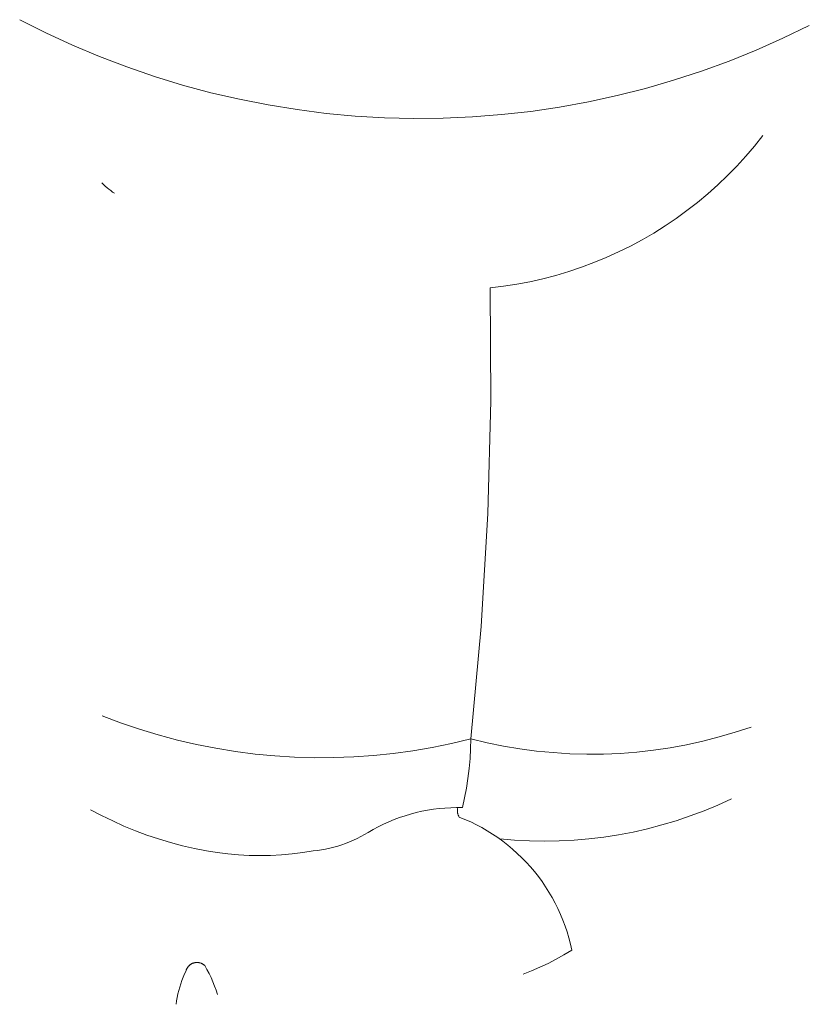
# Model space of a CAD drawing. Header units: millimetres. Extents: x -1459 to 125, y -3469 to 122.
# Tile 127 of 199: x -111 to -77, y -3006 to -2964. Entities that reach past the tile are written whole.
import ezdxf

# ---------------------------------------------------------------- set-up
doc = ezdxf.new("R2010")
doc.units = ezdxf.units.MM
doc.header["$MEASUREMENT"] = 0
doc.layers.add('Layer 1', color=7, linetype='Continuous')

msp = doc.modelspace()

# ---------------------------------------------------------------- linework, layer by layer
at = {"layer": 'Layer 1', "color": 5, "lineweight": 9}
for points, knots in [([(-110.8513, -2963.6673), (-110.8513, -2963.6673), (-109.7259, -2964.2339), (-109.7259, -2964.2339), (-109.7259, -2964.2339), (-108.5819, -2964.7619), (-108.5819, -2964.7619), (-108.5819, -2964.7619), (-107.4206, -2965.2508), (-107.4206, -2965.2508), (-107.4206, -2965.2508), (-106.2434, -2965.6998), (-106.2434, -2965.6998), (-106.2434, -2965.6998), (-105.0515, -2966.1086), (-105.0515, -2966.1086), (-105.0515, -2966.1086), (-103.8465, -2966.4766), (-103.8465, -2966.4766), (-103.8465, -2966.4766), (-102.6296, -2966.8035), (-102.6296, -2966.8035), (-102.6296, -2966.8035), (-101.4024, -2967.0887), (-101.4024, -2967.0887), (-101.4024, -2967.0887), (-100.1661, -2967.3321), (-100.1661, -2967.3321), (-100.1661, -2967.3321), (-98.9223, -2967.5333), (-98.9223, -2967.5333), (-98.9223, -2967.5333), (-97.6723, -2967.6921), (-97.6723, -2967.6921), (-97.6723, -2967.6921), (-96.4177, -2967.8083), (-96.4177, -2967.8083), (-96.4177, -2967.8083), (-95.1599, -2967.8818), (-95.1599, -2967.8818), (-95.1599, -2967.8818), (-93.9002, -2967.9125), (-93.9002, -2967.9125), (-93.9002, -2967.9125), (-92.6403, -2967.9003), (-92.6403, -2967.9003), (-92.6403, -2967.9003), (-91.3815, -2967.8453), (-91.3815, -2967.8453), (-91.3815, -2967.8453), (-90.1253, -2967.7475), (-90.1253, -2967.7475), (-90.1253, -2967.7475), (-88.8732, -2967.6071), (-88.8732, -2967.6071), (-88.8732, -2967.6071), (-87.6265, -2967.4242), (-87.6265, -2967.4242), (-87.6265, -2967.4242), (-86.3868, -2967.199), (-86.3868, -2967.199), (-86.3868, -2967.199), (-85.1555, -2966.9317), (-85.1555, -2966.9317), (-85.1555, -2966.9317), (-83.934, -2966.6228), (-83.934, -2966.6228), (-83.934, -2966.6228), (-82.7237, -2966.2725), (-82.7237, -2966.2725), (-82.7237, -2966.2725), (-81.5259, -2965.8813), (-81.5259, -2965.8813), (-81.5259, -2965.8813), (-80.3422, -2965.4495), (-80.3422, -2965.4495), (-80.3422, -2965.4495), (-79.1739, -2964.9778), (-79.1739, -2964.9778), (-79.1739, -2964.9778), (-78.0222, -2964.4666), (-78.0222, -2964.4666), (-78.0222, -2964.4666), (-76.8887, -2963.9166), (-76.8887, -2963.9166)], [0, 0, 0, 0, 0.0357143, 0.0357143, 0.0357143, 0.0714286, 0.0714286, 0.0714286, 0.1071429, 0.1071429, 0.1071429, 0.1428571, 0.1428571, 0.1428571, 0.1785714, 0.1785714, 0.1785714, 0.2142857, 0.2142857, 0.2142857, 0.25, 0.25, 0.25, 0.2857143, 0.2857143, 0.2857143, 0.3214286, 0.3214286, 0.3214286, 0.3571429, 0.3571429, 0.3571429, 0.3928571, 0.3928571, 0.3928571, 0.4285714, 0.4285714, 0.4285714, 0.4642857, 0.4642857, 0.4642857, 0.5, 0.5, 0.5, 0.5357143, 0.5357143, 0.5357143, 0.5714286, 0.5714286, 0.5714286, 0.6071429, 0.6071429, 0.6071429, 0.6428571, 0.6428571, 0.6428571, 0.6785714, 0.6785714, 0.6785714, 0.7142857, 0.7142857, 0.7142857, 0.75, 0.75, 0.75, 0.7857143, 0.7857143, 0.7857143, 0.8214286, 0.8214286, 0.8214286, 0.8571429, 0.8571429, 0.8571429, 0.8928571, 0.8928571, 0.8928571, 0.9285714, 0.9285714, 0.9285714, 0.9642857, 0.9642857, 0.9642857, 1, 1, 1, 1]), ([(-78.892, -2968.6471), (-78.892, -2968.6471), (-79.2502, -2969.0967), (-79.2502, -2969.0967), (-79.2502, -2969.0967), (-79.6234, -2969.5339), (-79.6234, -2969.5339), (-79.6234, -2969.5339), (-80.0111, -2969.9583), (-80.0111, -2969.9583), (-80.0111, -2969.9583), (-80.4129, -2970.3693), (-80.4129, -2970.3693), (-80.4129, -2970.3693), (-80.8284, -2970.7665), (-80.8284, -2970.7665), (-80.8284, -2970.7665), (-81.2571, -2971.1494), (-81.2571, -2971.1494), (-81.2571, -2971.1494), (-81.6985, -2971.5176), (-81.6985, -2971.5176), (-81.6985, -2971.5176), (-82.1521, -2971.8707), (-82.1521, -2971.8707), (-82.1521, -2971.8707), (-82.6173, -2972.2083), (-82.6173, -2972.2083), (-82.6173, -2972.2083), (-83.0937, -2972.53), (-83.0937, -2972.53), (-83.0937, -2972.53), (-83.5807, -2972.8353), (-83.5807, -2972.8353), (-83.5807, -2972.8353), (-84.0777, -2973.1241), (-84.0777, -2973.1241), (-84.0777, -2973.1241), (-84.5843, -2973.3958), (-84.5843, -2973.3958), (-84.5843, -2973.3958), (-85.0997, -2973.6503), (-85.0997, -2973.6503), (-85.0997, -2973.6503), (-85.6234, -2973.8873), (-85.6234, -2973.8873), (-85.6234, -2973.8873), (-86.1548, -2974.1064), (-86.1548, -2974.1064), (-86.1548, -2974.1064), (-86.6933, -2974.3074), (-86.6933, -2974.3074), (-86.6933, -2974.3074), (-87.2383, -2974.4901), (-87.2383, -2974.4901), (-87.2383, -2974.4901), (-87.7892, -2974.6543), (-87.7892, -2974.6543), (-87.7892, -2974.6543), (-88.3453, -2974.7997), (-88.3453, -2974.7997), (-88.3453, -2974.7997), (-88.906, -2974.9263), (-88.906, -2974.9263), (-88.906, -2974.9263), (-89.4706, -2975.0339), (-89.4706, -2975.0339), (-89.4706, -2975.0339), (-90.0386, -2975.1223), (-90.0386, -2975.1223), (-90.0386, -2975.1223), (-90.6092, -2975.1915), (-90.6092, -2975.1915), (-90.6092, -2975.1915), (-90.5828, -2980.0444), (-90.5828, -2980.0444), (-90.5828, -2980.0444), (-90.7146, -2984.8955), (-90.7146, -2984.8955), (-90.7146, -2984.8955), (-91.0043, -2989.7397), (-91.0043, -2989.7397), (-91.0043, -2989.7397), (-91.4517, -2994.572), (-91.4517, -2994.572), (-91.4517, -2994.572), (-90.7512, -2994.7403), (-90.7512, -2994.7403), (-90.7512, -2994.7403), (-90.0453, -2994.8842), (-90.0453, -2994.8842), (-90.0453, -2994.8842), (-89.3349, -2995.0035), (-89.3349, -2995.0035), (-89.3349, -2995.0035), (-88.6207, -2995.0981), (-88.6207, -2995.0981), (-88.6207, -2995.0981), (-87.9037, -2995.1678), (-87.9037, -2995.1678), (-87.9037, -2995.1678), (-87.1847, -2995.2125), (-87.1847, -2995.2125), (-87.1847, -2995.2125), (-86.4646, -2995.2323), (-86.4646, -2995.2323), (-86.4646, -2995.2323), (-85.7442, -2995.2271), (-85.7442, -2995.2271), (-85.7442, -2995.2271), (-85.0244, -2995.1968), (-85.0244, -2995.1968), (-85.0244, -2995.1968), (-84.3061, -2995.1416), (-84.3061, -2995.1416), (-84.3061, -2995.1416), (-83.5902, -2995.0615), (-83.5902, -2995.0615), (-83.5902, -2995.0615), (-82.8775, -2994.9566), (-82.8775, -2994.9566), (-82.8775, -2994.9566), (-82.1688, -2994.827), (-82.1688, -2994.827), (-82.1688, -2994.827), (-81.4651, -2994.6728), (-81.4651, -2994.6728), (-81.4651, -2994.6728), (-80.7672, -2994.4943), (-80.7672, -2994.4943), (-80.7672, -2994.4943), (-80.0759, -2994.2917), (-80.0759, -2994.2917), (-80.0759, -2994.2917), (-79.392, -2994.0653), (-79.392, -2994.0653)], [0, 0, 0, 0, 0.0222222, 0.0222222, 0.0222222, 0.0444444, 0.0444444, 0.0444444, 0.0666667, 0.0666667, 0.0666667, 0.0888889, 0.0888889, 0.0888889, 0.1111111, 0.1111111, 0.1111111, 0.1333333, 0.1333333, 0.1333333, 0.1555556, 0.1555556, 0.1555556, 0.1777778, 0.1777778, 0.1777778, 0.2, 0.2, 0.2, 0.2222222, 0.2222222, 0.2222222, 0.2444444, 0.2444444, 0.2444444, 0.2666667, 0.2666667, 0.2666667, 0.2888889, 0.2888889, 0.2888889, 0.3111111, 0.3111111, 0.3111111, 0.3333333, 0.3333333, 0.3333333, 0.3555556, 0.3555556, 0.3555556, 0.3777778, 0.3777778, 0.3777778, 0.4, 0.4, 0.4, 0.4222222, 0.4222222, 0.4222222, 0.4444444, 0.4444444, 0.4444444, 0.4666667, 0.4666667, 0.4666667, 0.4888889, 0.4888889, 0.4888889, 0.5111111, 0.5111111, 0.5111111, 0.5333333, 0.5333333, 0.5333333, 0.5555556, 0.5555556, 0.5555556, 0.5777778, 0.5777778, 0.5777778, 0.6, 0.6, 0.6, 0.6222222, 0.6222222, 0.6222222, 0.6444444, 0.6444444, 0.6444444, 0.6666667, 0.6666667, 0.6666667, 0.6888889, 0.6888889, 0.6888889, 0.7111111, 0.7111111, 0.7111111, 0.7333333, 0.7333333, 0.7333333, 0.7555556, 0.7555556, 0.7555556, 0.7777778, 0.7777778, 0.7777778, 0.8, 0.8, 0.8, 0.8222222, 0.8222222, 0.8222222, 0.8444444, 0.8444444, 0.8444444, 0.8666667, 0.8666667, 0.8666667, 0.8888889, 0.8888889, 0.8888889, 0.9111111, 0.9111111, 0.9111111, 0.9333333, 0.9333333, 0.9333333, 0.9555556, 0.9555556, 0.9555556, 0.9777778, 0.9777778, 0.9777778, 1, 1, 1, 1]), ([(-107.3111, -2970.6841), (-107.3111, -2970.6841), (-107.2406, -2970.7553), (-107.2406, -2970.7553), (-107.2406, -2970.7553), (-107.1677, -2970.8241), (-107.1677, -2970.8241), (-107.1677, -2970.8241), (-107.0924, -2970.8903), (-107.0924, -2970.8903), (-107.0924, -2970.8903), (-107.0149, -2970.9538), (-107.0149, -2970.9538), (-107.0149, -2970.9538), (-106.9352, -2971.0146), (-106.9352, -2971.0146), (-106.9352, -2971.0146), (-106.8534, -2971.0726), (-106.8534, -2971.0726), (-106.8534, -2971.0726), (-106.7696, -2971.1277), (-106.7696, -2971.1277)], [0, 0, 0, 0, 0.1428571, 0.1428571, 0.1428571, 0.2857143, 0.2857143, 0.2857143, 0.4285714, 0.4285714, 0.4285714, 0.5714286, 0.5714286, 0.5714286, 0.7142857, 0.7142857, 0.7142857, 0.8571429, 0.8571429, 0.8571429, 1, 1, 1, 1]), ([(-107.7991, -2997.623), (-107.7991, -2997.623), (-107.329, -2997.8705), (-107.329, -2997.8705), (-107.329, -2997.8705), (-106.8514, -2998.1028), (-106.8514, -2998.1028), (-106.8514, -2998.1028), (-106.3665, -2998.3197), (-106.3665, -2998.3197), (-106.3665, -2998.3197), (-105.875, -2998.5212), (-105.875, -2998.5212), (-105.875, -2998.5212), (-105.3773, -2998.7068), (-105.3773, -2998.7068), (-105.3773, -2998.7068), (-104.874, -2998.8765), (-104.874, -2998.8765), (-104.874, -2998.8765), (-104.3655, -2999.0301), (-104.3655, -2999.0301), (-104.3655, -2999.0301), (-103.8524, -2999.1673), (-103.8524, -2999.1673), (-103.8524, -2999.1673), (-103.3352, -2999.2882), (-103.3352, -2999.2882), (-103.3352, -2999.2882), (-102.8143, -2999.3925), (-102.8143, -2999.3925), (-102.8143, -2999.3925), (-102.3586, -2999.4643), (-102.3586, -2999.4643), (-102.3586, -2999.4643), (-101.9006, -2999.5203), (-101.9006, -2999.5203), (-101.9006, -2999.5203), (-101.4409, -2999.5603), (-101.4409, -2999.5603), (-101.4409, -2999.5603), (-100.9802, -2999.5843), (-100.9802, -2999.5843), (-100.9802, -2999.5843), (-100.5188, -2999.5923), (-100.5188, -2999.5923), (-100.5188, -2999.5923), (-100.0575, -2999.5843), (-100.0575, -2999.5843), (-100.0575, -2999.5843), (-99.5968, -2999.5603), (-99.5968, -2999.5603), (-99.5968, -2999.5603), (-99.1371, -2999.5203), (-99.1371, -2999.5203), (-99.1371, -2999.5203), (-98.6791, -2999.4643), (-98.6791, -2999.4643), (-98.6791, -2999.4643), (-98.2234, -2999.3925), (-98.2234, -2999.3925), (-98.2234, -2999.3925), (-98.0454, -2999.3723), (-98.0454, -2999.3723), (-98.0454, -2999.3723), (-97.8682, -2999.3462), (-97.8682, -2999.3462), (-97.8682, -2999.3462), (-97.6919, -2999.3143), (-97.6919, -2999.3143), (-97.6919, -2999.3143), (-97.5168, -2999.2767), (-97.5168, -2999.2767), (-97.5168, -2999.2767), (-97.343, -2999.2334), (-97.343, -2999.2334), (-97.343, -2999.2334), (-97.1707, -2999.1844), (-97.1707, -2999.1844), (-97.1707, -2999.1844), (-97.0001, -2999.1298), (-97.0001, -2999.1298), (-97.0001, -2999.1298), (-96.8314, -2999.0697), (-96.8314, -2999.0697), (-96.8314, -2999.0697), (-96.6647, -2999.004), (-96.6647, -2999.004), (-96.6647, -2999.004), (-96.5003, -2998.9329), (-96.5003, -2998.9329), (-96.5003, -2998.9329), (-96.3383, -2998.8565), (-96.3383, -2998.8565), (-96.3383, -2998.8565), (-96.1789, -2998.7748), (-96.1789, -2998.7748), (-96.1789, -2998.7748), (-96.0222, -2998.688), (-96.0222, -2998.688), (-96.0222, -2998.688), (-95.8685, -2998.596), (-95.8685, -2998.596), (-95.8685, -2998.596), (-95.652, -2998.471), (-95.652, -2998.471), (-95.652, -2998.471), (-95.4314, -2998.3532), (-95.4314, -2998.3532), (-95.4314, -2998.3532), (-95.2071, -2998.2428), (-95.2071, -2998.2428), (-95.2071, -2998.2428), (-94.9792, -2998.14), (-94.9792, -2998.14), (-94.9792, -2998.14), (-94.7479, -2998.0448), (-94.7479, -2998.0448), (-94.7479, -2998.0448), (-94.5137, -2997.9574), (-94.5137, -2997.9574), (-94.5137, -2997.9574), (-94.2767, -2997.8778), (-94.2767, -2997.8778), (-94.2767, -2997.8778), (-94.0371, -2997.8061), (-94.0371, -2997.8061), (-94.0371, -2997.8061), (-93.7953, -2997.7425), (-93.7953, -2997.7425), (-93.7953, -2997.7425), (-93.5515, -2997.6869), (-93.5515, -2997.6869), (-93.5515, -2997.6869), (-93.306, -2997.6395), (-93.306, -2997.6395), (-93.306, -2997.6395), (-93.059, -2997.6003), (-93.059, -2997.6003), (-93.059, -2997.6003), (-92.8109, -2997.5694), (-92.8109, -2997.5694), (-92.8109, -2997.5694), (-92.5619, -2997.5467), (-92.5619, -2997.5467), (-92.5619, -2997.5467), (-92.3123, -2997.5324), (-92.3123, -2997.5324), (-92.3123, -2997.5324), (-92.0623, -2997.5263), (-92.0623, -2997.5263), (-92.0623, -2997.5263), (-91.8123, -2997.5286), (-91.8123, -2997.5286), (-91.8123, -2997.5286), (-91.717, -2997.1128), (-91.717, -2997.1128), (-91.717, -2997.1128), (-91.6361, -2996.6941), (-91.6361, -2996.6941), (-91.6361, -2996.6941), (-91.5698, -2996.2727), (-91.5698, -2996.2727), (-91.5698, -2996.2727), (-91.5182, -2995.8493), (-91.5182, -2995.8493), (-91.5182, -2995.8493), (-91.4813, -2995.4244), (-91.4813, -2995.4244), (-91.4813, -2995.4244), (-91.4591, -2994.9984), (-91.4591, -2994.9984), (-91.4591, -2994.9984), (-91.4517, -2994.572), (-91.4517, -2994.572), (-91.4517, -2994.572), (-92.278, -2994.7706), (-92.278, -2994.7706), (-92.278, -2994.7706), (-93.1105, -2994.9417), (-93.1105, -2994.9417), (-93.1105, -2994.9417), (-93.9482, -2995.0852), (-93.9482, -2995.0852), (-93.9482, -2995.0852), (-94.7902, -2995.2009), (-94.7902, -2995.2009), (-94.7902, -2995.2009), (-95.6355, -2995.2887), (-95.6355, -2995.2887), (-95.6355, -2995.2887), (-96.4833, -2995.3484), (-96.4833, -2995.3484), (-96.4833, -2995.3484), (-97.3326, -2995.3801), (-97.3326, -2995.3801), (-97.3326, -2995.3801), (-98.1824, -2995.3836), (-98.1824, -2995.3836), (-98.1824, -2995.3836), (-99.0319, -2995.359), (-99.0319, -2995.359), (-99.0319, -2995.359), (-99.8802, -2995.3063), (-99.8802, -2995.3063), (-99.8802, -2995.3063), (-100.7262, -2995.2256), (-100.7262, -2995.2256), (-100.7262, -2995.2256), (-101.5691, -2995.1169), (-101.5691, -2995.1169), (-101.5691, -2995.1169), (-102.408, -2994.9804), (-102.408, -2994.9804), (-102.408, -2994.9804), (-103.2418, -2994.8162), (-103.2418, -2994.8162), (-103.2418, -2994.8162), (-104.0698, -2994.6244), (-104.0698, -2994.6244), (-104.0698, -2994.6244), (-104.891, -2994.4054), (-104.891, -2994.4054), (-104.891, -2994.4054), (-105.7045, -2994.1594), (-105.7045, -2994.1594), (-105.7045, -2994.1594), (-106.5093, -2993.8865), (-106.5093, -2993.8865), (-106.5093, -2993.8865), (-107.3048, -2993.5872), (-107.3048, -2993.5872)], [0, 0, 0, 0, 0.012987, 0.012987, 0.012987, 0.025974, 0.025974, 0.025974, 0.038961, 0.038961, 0.038961, 0.0519481, 0.0519481, 0.0519481, 0.0649351, 0.0649351, 0.0649351, 0.0779221, 0.0779221, 0.0779221, 0.0909091, 0.0909091, 0.0909091, 0.1038961, 0.1038961, 0.1038961, 0.1168831, 0.1168831, 0.1168831, 0.1298701, 0.1298701, 0.1298701, 0.1428571, 0.1428571, 0.1428571, 0.1558442, 0.1558442, 0.1558442, 0.1688312, 0.1688312, 0.1688312, 0.1818182, 0.1818182, 0.1818182, 0.1948052, 0.1948052, 0.1948052, 0.2077922, 0.2077922, 0.2077922, 0.2207792, 0.2207792, 0.2207792, 0.2337662, 0.2337662, 0.2337662, 0.2467532, 0.2467532, 0.2467532, 0.2597403, 0.2597403, 0.2597403, 0.2727273, 0.2727273, 0.2727273, 0.2857143, 0.2857143, 0.2857143, 0.2987013, 0.2987013, 0.2987013, 0.3116883, 0.3116883, 0.3116883, 0.3246753, 0.3246753, 0.3246753, 0.3376623, 0.3376623, 0.3376623, 0.3506494, 0.3506494, 0.3506494, 0.3636364, 0.3636364, 0.3636364, 0.3766234, 0.3766234, 0.3766234, 0.3896104, 0.3896104, 0.3896104, 0.4025974, 0.4025974, 0.4025974, 0.4155844, 0.4155844, 0.4155844, 0.4285714, 0.4285714, 0.4285714, 0.4415584, 0.4415584, 0.4415584, 0.4545455, 0.4545455, 0.4545455, 0.4675325, 0.4675325, 0.4675325, 0.4805195, 0.4805195, 0.4805195, 0.4935065, 0.4935065, 0.4935065, 0.5064935, 0.5064935, 0.5064935, 0.5194805, 0.5194805, 0.5194805, 0.5324675, 0.5324675, 0.5324675, 0.5454545, 0.5454545, 0.5454545, 0.5584416, 0.5584416, 0.5584416, 0.5714286, 0.5714286, 0.5714286, 0.5844156, 0.5844156, 0.5844156, 0.5974026, 0.5974026, 0.5974026, 0.6103896, 0.6103896, 0.6103896, 0.6233766, 0.6233766, 0.6233766, 0.6363636, 0.6363636, 0.6363636, 0.6493506, 0.6493506, 0.6493506, 0.6623377, 0.6623377, 0.6623377, 0.6753247, 0.6753247, 0.6753247, 0.6883117, 0.6883117, 0.6883117, 0.7012987, 0.7012987, 0.7012987, 0.7142857, 0.7142857, 0.7142857, 0.7272727, 0.7272727, 0.7272727, 0.7402597, 0.7402597, 0.7402597, 0.7532468, 0.7532468, 0.7532468, 0.7662338, 0.7662338, 0.7662338, 0.7792208, 0.7792208, 0.7792208, 0.7922078, 0.7922078, 0.7922078, 0.8051948, 0.8051948, 0.8051948, 0.8181818, 0.8181818, 0.8181818, 0.8311688, 0.8311688, 0.8311688, 0.8441558, 0.8441558, 0.8441558, 0.8571429, 0.8571429, 0.8571429, 0.8701299, 0.8701299, 0.8701299, 0.8831169, 0.8831169, 0.8831169, 0.8961039, 0.8961039, 0.8961039, 0.9090909, 0.9090909, 0.9090909, 0.9220779, 0.9220779, 0.9220779, 0.9350649, 0.9350649, 0.9350649, 0.9480519, 0.9480519, 0.9480519, 0.961039, 0.961039, 0.961039, 0.974026, 0.974026, 0.974026, 0.987013, 0.987013, 0.987013, 1, 1, 1, 1]), ([(-80.2354, -2997.1523), (-80.2354, -2997.1523), (-80.8181, -2997.4174), (-80.8181, -2997.4174), (-80.8181, -2997.4174), (-81.4094, -2997.6624), (-81.4094, -2997.6624), (-81.4094, -2997.6624), (-82.0088, -2997.8872), (-82.0088, -2997.8872), (-82.0088, -2997.8872), (-82.6154, -2998.0914), (-82.6154, -2998.0914), (-82.6154, -2998.0914), (-83.2287, -2998.2749), (-83.2287, -2998.2749), (-83.2287, -2998.2749), (-83.8479, -2998.4373), (-83.8479, -2998.4373), (-83.8479, -2998.4373), (-84.4722, -2998.5786), (-84.4722, -2998.5786), (-84.4722, -2998.5786), (-85.101, -2998.6985), (-85.101, -2998.6985), (-85.101, -2998.6985), (-85.7335, -2998.7969), (-85.7335, -2998.7969), (-85.7335, -2998.7969), (-86.3689, -2998.8737), (-86.3689, -2998.8737), (-86.3689, -2998.8737), (-87.0067, -2998.9289), (-87.0067, -2998.9289), (-87.0067, -2998.9289), (-87.6459, -2998.9622), (-87.6459, -2998.9622), (-87.6459, -2998.9622), (-88.2859, -2998.9738), (-88.2859, -2998.9738), (-88.2859, -2998.9738), (-88.926, -2998.9636), (-88.926, -2998.9636), (-88.926, -2998.9636), (-89.5653, -2998.9316), (-89.5653, -2998.9316), (-89.5653, -2998.9316), (-90.2031, -2998.8778), (-90.2031, -2998.8778)], [0, 0, 0, 0, 0.0625, 0.0625, 0.0625, 0.125, 0.125, 0.125, 0.1875, 0.1875, 0.1875, 0.25, 0.25, 0.25, 0.3125, 0.3125, 0.3125, 0.375, 0.375, 0.375, 0.4375, 0.4375, 0.4375, 0.5, 0.5, 0.5, 0.5625, 0.5625, 0.5625, 0.625, 0.625, 0.625, 0.6875, 0.6875, 0.6875, 0.75, 0.75, 0.75, 0.8125, 0.8125, 0.8125, 0.875, 0.875, 0.875, 0.9375, 0.9375, 0.9375, 1, 1, 1, 1]), ([(-92.0058, -2997.5261), (-92.0058, -2997.5261), (-92.0102, -2997.5439), (-92.0102, -2997.5439), (-92.0102, -2997.5439), (-92.014, -2997.5619), (-92.014, -2997.5619), (-92.014, -2997.5619), (-92.0171, -2997.58), (-92.0171, -2997.58), (-92.0171, -2997.58), (-92.0196, -2997.5982), (-92.0196, -2997.5982), (-92.0196, -2997.5982), (-92.0215, -2997.6165), (-92.0215, -2997.6165), (-92.0215, -2997.6165), (-92.0228, -2997.6349), (-92.0228, -2997.6349), (-92.0228, -2997.6349), (-92.0234, -2997.6532), (-92.0234, -2997.6532), (-92.0234, -2997.6532), (-92.0234, -2997.6716), (-92.0234, -2997.6716), (-92.0234, -2997.6716), (-92.0227, -2997.69), (-92.0227, -2997.69), (-92.0227, -2997.69), (-92.0214, -2997.7083), (-92.0214, -2997.7083), (-92.0214, -2997.7083), (-92.0195, -2997.7266), (-92.0195, -2997.7266), (-92.0195, -2997.7266), (-92.017, -2997.7448), (-92.017, -2997.7448), (-92.017, -2997.7448), (-92.0138, -2997.7629), (-92.0138, -2997.7629), (-92.0138, -2997.7629), (-92.01, -2997.7809), (-92.01, -2997.7809), (-92.01, -2997.7809), (-92.0055, -2997.7987), (-92.0055, -2997.7987), (-92.0055, -2997.7987), (-92.0005, -2997.8164), (-92.0005, -2997.8164), (-92.0005, -2997.8164), (-91.9948, -2997.8339), (-91.9948, -2997.8339), (-91.9948, -2997.8339), (-91.9886, -2997.8512), (-91.9886, -2997.8512), (-91.9886, -2997.8512), (-91.9817, -2997.8682), (-91.9817, -2997.8682), (-91.9817, -2997.8682), (-91.9743, -2997.885), (-91.9743, -2997.885), (-91.9743, -2997.885), (-91.9662, -2997.9016), (-91.9662, -2997.9016), (-91.9662, -2997.9016), (-91.9576, -2997.9178), (-91.9576, -2997.9178), (-91.9576, -2997.9178), (-91.9485, -2997.9338), (-91.9485, -2997.9338), (-91.9485, -2997.9338), (-91.6987, -2998.0352), (-91.6987, -2998.0352), (-91.6987, -2998.0352), (-91.4526, -2998.1452), (-91.4526, -2998.1452), (-91.4526, -2998.1452), (-91.2104, -2998.2636), (-91.2104, -2998.2636), (-91.2104, -2998.2636), (-90.9725, -2998.3903), (-90.9725, -2998.3903), (-90.9725, -2998.3903), (-90.739, -2998.5251), (-90.739, -2998.5251), (-90.739, -2998.5251), (-90.5104, -2998.6679), (-90.5104, -2998.6679), (-90.5104, -2998.6679), (-90.2868, -2998.8185), (-90.2868, -2998.8185), (-90.2868, -2998.8185), (-90.0685, -2998.9767), (-90.0685, -2998.9767), (-90.0685, -2998.9767), (-89.8558, -2999.1423), (-89.8558, -2999.1423), (-89.8558, -2999.1423), (-89.6489, -2999.3152), (-89.6489, -2999.3152), (-89.6489, -2999.3152), (-89.4482, -2999.4951), (-89.4482, -2999.4951), (-89.4482, -2999.4951), (-89.2537, -2999.6818), (-89.2537, -2999.6818), (-89.2537, -2999.6818), (-89.0658, -2999.8751), (-89.0658, -2999.8751), (-89.0658, -2999.8751), (-88.8847, -3000.0748), (-88.8847, -3000.0748), (-88.8847, -3000.0748), (-88.7106, -3000.2806), (-88.7106, -3000.2806), (-88.7106, -3000.2806), (-88.5436, -3000.4923), (-88.5436, -3000.4923), (-88.5436, -3000.4923), (-88.3841, -3000.7096), (-88.3841, -3000.7096), (-88.3841, -3000.7096), (-88.2321, -3000.9322), (-88.2321, -3000.9322), (-88.2321, -3000.9322), (-88.0879, -3001.16), (-88.0879, -3001.16), (-88.0879, -3001.16), (-87.9517, -3001.3926), (-87.9517, -3001.3926), (-87.9517, -3001.3926), (-87.8235, -3001.6298), (-87.8235, -3001.6298), (-87.8235, -3001.6298), (-87.7037, -3001.8713), (-87.7037, -3001.8713), (-87.7037, -3001.8713), (-87.5922, -3002.1167), (-87.5922, -3002.1167), (-87.5922, -3002.1167), (-87.4892, -3002.3658), (-87.4892, -3002.3658), (-87.4892, -3002.3658), (-87.3949, -3002.6184), (-87.3949, -3002.6184), (-87.3949, -3002.6184), (-87.3093, -3002.874), (-87.3093, -3002.874), (-87.3093, -3002.874), (-87.2326, -3003.1325), (-87.2326, -3003.1325), (-87.2326, -3003.1325), (-87.1649, -3003.3934), (-87.1649, -3003.3934), (-87.1649, -3003.3934), (-87.1062, -3003.6565), (-87.1062, -3003.6565), (-87.1062, -3003.6565), (-87.4403, -3003.8575), (-87.4403, -3003.8575), (-87.4403, -3003.8575), (-87.7808, -3004.0474), (-87.7808, -3004.0474), (-87.7808, -3004.0474), (-88.1274, -3004.2261), (-88.1274, -3004.2261), (-88.1274, -3004.2261), (-88.4796, -3004.3933), (-88.4796, -3004.3933), (-88.4796, -3004.3933), (-88.8371, -3004.5489), (-88.8371, -3004.5489), (-88.8371, -3004.5489), (-89.1995, -3004.6927), (-89.1995, -3004.6927)], [0, 0, 0, 0, 0.0172414, 0.0172414, 0.0172414, 0.0344828, 0.0344828, 0.0344828, 0.0517241, 0.0517241, 0.0517241, 0.0689655, 0.0689655, 0.0689655, 0.0862069, 0.0862069, 0.0862069, 0.1034483, 0.1034483, 0.1034483, 0.1206897, 0.1206897, 0.1206897, 0.137931, 0.137931, 0.137931, 0.1551724, 0.1551724, 0.1551724, 0.1724138, 0.1724138, 0.1724138, 0.1896552, 0.1896552, 0.1896552, 0.2068966, 0.2068966, 0.2068966, 0.2241379, 0.2241379, 0.2241379, 0.2413793, 0.2413793, 0.2413793, 0.2586207, 0.2586207, 0.2586207, 0.2758621, 0.2758621, 0.2758621, 0.2931034, 0.2931034, 0.2931034, 0.3103448, 0.3103448, 0.3103448, 0.3275862, 0.3275862, 0.3275862, 0.3448276, 0.3448276, 0.3448276, 0.362069, 0.362069, 0.362069, 0.3793103, 0.3793103, 0.3793103, 0.3965517, 0.3965517, 0.3965517, 0.4137931, 0.4137931, 0.4137931, 0.4310345, 0.4310345, 0.4310345, 0.4482759, 0.4482759, 0.4482759, 0.4655172, 0.4655172, 0.4655172, 0.4827586, 0.4827586, 0.4827586, 0.5, 0.5, 0.5, 0.5172414, 0.5172414, 0.5172414, 0.5344828, 0.5344828, 0.5344828, 0.5517241, 0.5517241, 0.5517241, 0.5689655, 0.5689655, 0.5689655, 0.5862069, 0.5862069, 0.5862069, 0.6034483, 0.6034483, 0.6034483, 0.6206897, 0.6206897, 0.6206897, 0.637931, 0.637931, 0.637931, 0.6551724, 0.6551724, 0.6551724, 0.6724138, 0.6724138, 0.6724138, 0.6896552, 0.6896552, 0.6896552, 0.7068966, 0.7068966, 0.7068966, 0.7241379, 0.7241379, 0.7241379, 0.7413793, 0.7413793, 0.7413793, 0.7586207, 0.7586207, 0.7586207, 0.7758621, 0.7758621, 0.7758621, 0.7931034, 0.7931034, 0.7931034, 0.8103448, 0.8103448, 0.8103448, 0.8275862, 0.8275862, 0.8275862, 0.8448276, 0.8448276, 0.8448276, 0.862069, 0.862069, 0.862069, 0.8793103, 0.8793103, 0.8793103, 0.8965517, 0.8965517, 0.8965517, 0.9137931, 0.9137931, 0.9137931, 0.9310345, 0.9310345, 0.9310345, 0.9482759, 0.9482759, 0.9482759, 0.9655172, 0.9655172, 0.9655172, 0.9827586, 0.9827586, 0.9827586, 1, 1, 1, 1]), ([(-102.3444, -3005.5672), (-102.3444, -3005.5672), (-102.4041, -3005.381), (-102.4041, -3005.381), (-102.4041, -3005.381), (-102.4702, -3005.1969), (-102.4702, -3005.1969), (-102.4702, -3005.1969), (-102.5426, -3005.0152), (-102.5426, -3005.0152), (-102.5426, -3005.0152), (-102.6213, -3004.8362), (-102.6213, -3004.8362), (-102.6213, -3004.8362), (-102.7061, -3004.66), (-102.7061, -3004.66), (-102.7061, -3004.66), (-102.797, -3004.4868), (-102.797, -3004.4868), (-102.797, -3004.4868), (-102.8938, -3004.3168), (-102.8938, -3004.3168), (-102.8938, -3004.3168), (-102.9063, -3004.3055), (-102.9063, -3004.3055), (-102.9063, -3004.3055), (-102.9191, -3004.2946), (-102.9191, -3004.2946), (-102.9191, -3004.2946), (-102.9324, -3004.2842), (-102.9324, -3004.2842), (-102.9324, -3004.2842), (-102.946, -3004.2742), (-102.946, -3004.2742), (-102.946, -3004.2742), (-102.9599, -3004.2647), (-102.9599, -3004.2647), (-102.9599, -3004.2647), (-102.9741, -3004.2557), (-102.9741, -3004.2557), (-102.9741, -3004.2557), (-102.9887, -3004.2472), (-102.9887, -3004.2472), (-102.9887, -3004.2472), (-103.0035, -3004.2392), (-103.0035, -3004.2392), (-103.0035, -3004.2392), (-103.0186, -3004.2317), (-103.0186, -3004.2317), (-103.0186, -3004.2317), (-103.034, -3004.2248), (-103.034, -3004.2248), (-103.034, -3004.2248), (-103.0496, -3004.2184), (-103.0496, -3004.2184), (-103.0496, -3004.2184), (-103.0654, -3004.2125), (-103.0654, -3004.2125), (-103.0654, -3004.2125), (-103.0814, -3004.2072), (-103.0814, -3004.2072), (-103.0814, -3004.2072), (-103.0975, -3004.2024), (-103.0975, -3004.2024), (-103.0975, -3004.2024), (-103.1139, -3004.1982), (-103.1139, -3004.1982), (-103.1139, -3004.1982), (-103.1303, -3004.1946), (-103.1303, -3004.1946), (-103.1303, -3004.1946), (-103.1469, -3004.1916), (-103.1469, -3004.1916), (-103.1469, -3004.1916), (-103.1636, -3004.1891), (-103.1636, -3004.1891), (-103.1636, -3004.1891), (-103.1803, -3004.1872), (-103.1803, -3004.1872), (-103.1803, -3004.1872), (-103.1971, -3004.1859), (-103.1971, -3004.1859), (-103.1971, -3004.1859), (-103.214, -3004.1851), (-103.214, -3004.1851), (-103.214, -3004.1851), (-103.2308, -3004.185), (-103.2308, -3004.185), (-103.2308, -3004.185), (-103.2477, -3004.1854), (-103.2477, -3004.1854), (-103.2477, -3004.1854), (-103.2645, -3004.1864), (-103.2645, -3004.1864), (-103.2645, -3004.1864), (-103.2813, -3004.188), (-103.2813, -3004.188), (-103.2813, -3004.188), (-103.298, -3004.1902), (-103.298, -3004.1902), (-103.298, -3004.1902), (-103.3146, -3004.193), (-103.3146, -3004.193), (-103.3146, -3004.193), (-103.3312, -3004.1963), (-103.3312, -3004.1963), (-103.3312, -3004.1963), (-103.3476, -3004.2002), (-103.3476, -3004.2002), (-103.3476, -3004.2002), (-103.3638, -3004.2047), (-103.3638, -3004.2047), (-103.3638, -3004.2047), (-103.3799, -3004.2097), (-103.3799, -3004.2097), (-103.3799, -3004.2097), (-103.3958, -3004.2153), (-103.3958, -3004.2153), (-103.3958, -3004.2153), (-103.4115, -3004.2214), (-103.4115, -3004.2214), (-103.4115, -3004.2214), (-103.427, -3004.2281), (-103.427, -3004.2281), (-103.427, -3004.2281), (-103.4422, -3004.2353), (-103.4422, -3004.2353), (-103.4422, -3004.2353), (-103.4572, -3004.243), (-103.4572, -3004.243), (-103.4572, -3004.243), (-103.4719, -3004.2513), (-103.4719, -3004.2513), (-103.4719, -3004.2513), (-103.4863, -3004.26), (-103.4863, -3004.26), (-103.4863, -3004.26), (-103.5004, -3004.2693), (-103.5004, -3004.2693), (-103.5004, -3004.2693), (-103.5142, -3004.279), (-103.5142, -3004.279), (-103.5142, -3004.279), (-103.5276, -3004.2892), (-103.5276, -3004.2892), (-103.5276, -3004.2892), (-103.5407, -3004.2998), (-103.5407, -3004.2998), (-103.5407, -3004.2998), (-103.5533, -3004.3109), (-103.5533, -3004.3109), (-103.5533, -3004.3109), (-103.5656, -3004.3225), (-103.5656, -3004.3225), (-103.5656, -3004.3225), (-103.5775, -3004.3344), (-103.5775, -3004.3344), (-103.5775, -3004.3344), (-103.589, -3004.3468), (-103.589, -3004.3468), (-103.589, -3004.3468), (-103.6, -3004.3595), (-103.6, -3004.3595), (-103.6, -3004.3595), (-103.6106, -3004.3727), (-103.6106, -3004.3727), (-103.6106, -3004.3727), (-103.6207, -3004.3861), (-103.6207, -3004.3861), (-103.6207, -3004.3861), (-103.6304, -3004.4), (-103.6304, -3004.4), (-103.6304, -3004.4), (-103.6395, -3004.4141), (-103.6395, -3004.4141), (-103.6395, -3004.4141), (-103.6482, -3004.4286), (-103.6482, -3004.4286), (-103.6482, -3004.4286), (-103.6563, -3004.4433), (-103.6563, -3004.4433), (-103.6563, -3004.4433), (-103.664, -3004.4584), (-103.664, -3004.4584), (-103.664, -3004.4584), (-103.6711, -3004.4736), (-103.6711, -3004.4736), (-103.6711, -3004.4736), (-103.6777, -3004.4892), (-103.6777, -3004.4892), (-103.6777, -3004.4892), (-103.6837, -3004.5049), (-103.6837, -3004.5049), (-103.6837, -3004.5049), (-103.6892, -3004.5208), (-103.6892, -3004.5208), (-103.6892, -3004.5208), (-103.6942, -3004.5369), (-103.6942, -3004.5369), (-103.6942, -3004.5369), (-103.7584, -3004.6741), (-103.7584, -3004.6741), (-103.7584, -3004.6741), (-103.8181, -3004.8133), (-103.8181, -3004.8133), (-103.8181, -3004.8133), (-103.873, -3004.9544), (-103.873, -3004.9544), (-103.873, -3004.9544), (-103.9231, -3005.0973), (-103.9231, -3005.0973), (-103.9231, -3005.0973), (-103.9684, -3005.2418), (-103.9684, -3005.2418), (-103.9684, -3005.2418), (-104.0089, -3005.3877), (-104.0089, -3005.3877), (-104.0089, -3005.3877), (-104.0444, -3005.5349), (-104.0444, -3005.5349), (-104.0444, -3005.5349), (-104.0749, -3005.6832), (-104.0749, -3005.6832), (-104.0749, -3005.6832), (-104.1005, -3005.8325), (-104.1005, -3005.8325), (-104.1005, -3005.8325), (-104.121, -3005.9825), (-104.121, -3005.9825)], [0, 0, 0, 0, 0.0131579, 0.0131579, 0.0131579, 0.0263158, 0.0263158, 0.0263158, 0.0394737, 0.0394737, 0.0394737, 0.0526316, 0.0526316, 0.0526316, 0.0657895, 0.0657895, 0.0657895, 0.0789474, 0.0789474, 0.0789474, 0.0921053, 0.0921053, 0.0921053, 0.1052632, 0.1052632, 0.1052632, 0.1184211, 0.1184211, 0.1184211, 0.1315789, 0.1315789, 0.1315789, 0.1447368, 0.1447368, 0.1447368, 0.1578947, 0.1578947, 0.1578947, 0.1710526, 0.1710526, 0.1710526, 0.1842105, 0.1842105, 0.1842105, 0.1973684, 0.1973684, 0.1973684, 0.2105263, 0.2105263, 0.2105263, 0.2236842, 0.2236842, 0.2236842, 0.2368421, 0.2368421, 0.2368421, 0.25, 0.25, 0.25, 0.2631579, 0.2631579, 0.2631579, 0.2763158, 0.2763158, 0.2763158, 0.2894737, 0.2894737, 0.2894737, 0.3026316, 0.3026316, 0.3026316, 0.3157895, 0.3157895, 0.3157895, 0.3289474, 0.3289474, 0.3289474, 0.3421053, 0.3421053, 0.3421053, 0.3552632, 0.3552632, 0.3552632, 0.3684211, 0.3684211, 0.3684211, 0.3815789, 0.3815789, 0.3815789, 0.3947368, 0.3947368, 0.3947368, 0.4078947, 0.4078947, 0.4078947, 0.4210526, 0.4210526, 0.4210526, 0.4342105, 0.4342105, 0.4342105, 0.4473684, 0.4473684, 0.4473684, 0.4605263, 0.4605263, 0.4605263, 0.4736842, 0.4736842, 0.4736842, 0.4868421, 0.4868421, 0.4868421, 0.5, 0.5, 0.5, 0.5131579, 0.5131579, 0.5131579, 0.5263158, 0.5263158, 0.5263158, 0.5394737, 0.5394737, 0.5394737, 0.5526316, 0.5526316, 0.5526316, 0.5657895, 0.5657895, 0.5657895, 0.5789474, 0.5789474, 0.5789474, 0.5921053, 0.5921053, 0.5921053, 0.6052632, 0.6052632, 0.6052632, 0.6184211, 0.6184211, 0.6184211, 0.6315789, 0.6315789, 0.6315789, 0.6447368, 0.6447368, 0.6447368, 0.6578947, 0.6578947, 0.6578947, 0.6710526, 0.6710526, 0.6710526, 0.6842105, 0.6842105, 0.6842105, 0.6973684, 0.6973684, 0.6973684, 0.7105263, 0.7105263, 0.7105263, 0.7236842, 0.7236842, 0.7236842, 0.7368421, 0.7368421, 0.7368421, 0.75, 0.75, 0.75, 0.7631579, 0.7631579, 0.7631579, 0.7763158, 0.7763158, 0.7763158, 0.7894737, 0.7894737, 0.7894737, 0.8026316, 0.8026316, 0.8026316, 0.8157895, 0.8157895, 0.8157895, 0.8289474, 0.8289474, 0.8289474, 0.8421053, 0.8421053, 0.8421053, 0.8552632, 0.8552632, 0.8552632, 0.8684211, 0.8684211, 0.8684211, 0.8815789, 0.8815789, 0.8815789, 0.8947368, 0.8947368, 0.8947368, 0.9078947, 0.9078947, 0.9078947, 0.9210526, 0.9210526, 0.9210526, 0.9342105, 0.9342105, 0.9342105, 0.9473684, 0.9473684, 0.9473684, 0.9605263, 0.9605263, 0.9605263, 0.9736842, 0.9736842, 0.9736842, 0.9868421, 0.9868421, 0.9868421, 1, 1, 1, 1])]:
    msp.add_open_spline(points, degree=3, knots=knots, dxfattribs=at)

doc.saveas('drawing.dxf')
